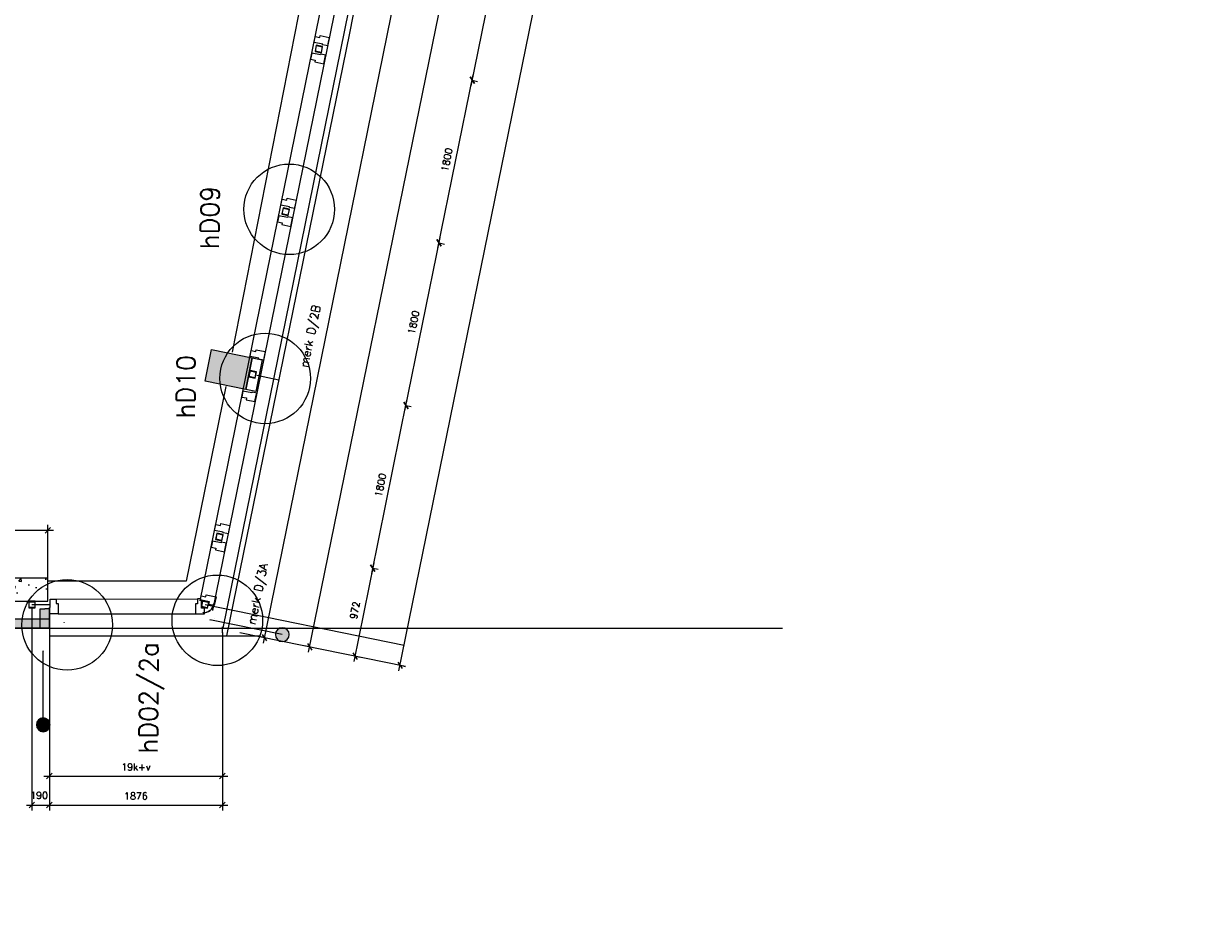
# Model space of a CAD drawing. Extents: x -29284 to 2055880, y -64816 to 121103.
# Tile 12 of 123: x 23340 to 36184, y -998 to 8605. Entities that reach past the tile are written whole.
import ezdxf
from ezdxf.enums import TextEntityAlignment as Align

# ---------------------------------------------------------------- set-up
doc = ezdxf.new("R2010")
doc.units = 0
doc.header["$LTSCALE"] = 50
doc.header["$MEASUREMENT"] = 0
doc.header["$PDMODE"] = 3
doc.header["$PDSIZE"] = 0.1
doc.layers.get('0').update_dxf_attribs({"linetype": 'CONTINUOUS'})
doc.layers.get('DEFPOINTS').update_dxf_attribs({"linetype": 'CONTINUOUS'})
for name, color, linetype in [('_DETAILNUMMERS', 4, 'CONTINUOUS'), ('_DETAILNUMMERSTEKST', 4, 'CONTINUOUS'), ('A--01A1_ACEER', 1, 'CONTINUOUS'), ('A--A21--_F123-', 9, 'CONTINUOUS'), ('A--A28--_F-2--', 7, 'CONTINUOUS'), ('A--A28--_F123-', 9, 'CONTINUOUS'), ('A--L21--', 3, 'CONTINUOUS'), ('A--L21--_F-2--', 7, 'CONTINUOUS'), ('A--L21A2_ISOLATIE', 1, 'CONTINUOUS'), ('A--L21A3_BUITENWAND', 3, 'CONTINUOUS'), ('A--L28--', 7, 'CONTINUOUS'), ('A--L28--_F-2--', 7, 'CONTINUOUS'), ('A--L28--_F12--', 7, 'CONTINUOUS'), ('A--L31--', 2, 'CONTINUOUS'), ('A--L31--_F123-', 7, 'CONTINUOUS'), ('A--M$1A-_F123-', 1, 'CONTINUOUS'), ('TEKSTKOZIJNMERK', 2, 'CONTINUOUS'), ('X--LR---_CP', 7, 'CONTINUOUS')]:
    doc.layers.add(name, color=color, linetype=linetype)
doc.layers.add('bruto vloeroppervlak', color=3, linetype='CONTINUOUS', plot=False)
doc.styles.add('ALFA-0_25', font='ROMANS')
doc.styles.add('B-01', font='SIMPLEX.SHX', dxfattribs={"width": 0.8, "height": 4.5})
doc.dimstyles.new('STANDARD$0', dxfattribs={"dimscale": 30, "dimtxt": 2.5, "dimasz": 2, "dimexe": 2, "dimexo": 0, "dimgap": 2, "dimtad": 1, "dimdec": 0, "dimzin": 0, "dimdsep": 46, "dimtxsty": 'ALFA-0_25', "dimblk1": 'OBLIQUE', "dimblk2": 'OBLIQUE', "dimsah": 1, "dimcen": -3, "dimdle": 2, "dimclrd": 1, "dimclre": 1, "dimclrt": 2, "dimadec": 0, "dimazin": 0, "dimtfac": 0.666667, "dimtofl": 0, "dimtmove": 2, "dimatfit": 3, "dimldrblk": 'OBLIQUE', "dimfxl": 1, "dimtvp": 0.833333, "dimtolj": 1, "dimtzin": 0, "dimarcsym": 0})

# ---------------------------------------------------------------- blocks, each defined once
blk = doc.blocks.new('*U1141')
at = {"layer": 'A--A21--_F123-', "color": 2}
for points in [[(0, 0), (-50, 0), (-1, 210), (-51, 210)], [(-1, 210), (49, 210), (0, 0), (50, 0)]]:
    blk.add_solid(points, dxfattribs=at)
at = {"layer": 'A--L21--_F-2--', "color": 3, "linetype": 'Continuous'}
for points in [[(0, 0), (-50, 0), (-51, 210), (-1, 210)], [(0, 0), (50, 0), (49, 210), (-1, 210)]]:
    blk.add_lwpolyline(points, dxfattribs=at)
blk = doc.blocks.new('Q020607-')
at = {"layer": 'A--A28--_F-2--', "color": 3}
for points in [[(-31, 31), (-35, -35), (-35, 35)], [(-31, 31), (-35, 35), (35, 35)], [(-31, 31), (-31, -31), (-35, -35)], [(35, 35), (31, 31), (-31, 31)], [(35, 35), (35, -35), (31, 31)], [(35, -35), (31, -31), (31, 31)], [(35, -35), (-35, -35), (-31, -31)], [(35, -35), (-31, -31), (31, -31)]]:
    blk.add_solid(points, dxfattribs=at)
at = {"layer": 'A--L28--_F-2--', "color": 3, "linetype": 'Continuous'}
blk.add_lwpolyline([(-35, -35), (-31, -31), (-31, 31), (31, 31), (31, -31), (-31, -31), (-35, -35), (35, -35), (35, 35), (-35, 35)], close=True, dxfattribs=at)
at = {"layer": 'X--LR---_CP', "color": 4, "linetype": 'Continuous'}
for p in [(-35, 0), (0, 0), (35, 0)]:
    blk.add_point(p, dxfattribs=at)
blk = doc.blocks.new('DILATATIEVOEG')
at = {"layer": 'A--L21A3_BUITENWAND', "linetype": 'Continuous'}
h = blk.add_hatch(color=256, dxfattribs=at)
edge = h.paths.add_edge_path()
edge.add_arc((-800, 0), 75, 0, 360)
blk.add_line((-800, 0), (0, 0), dxfattribs=at)
blk.add_circle((-800, 0), 75, dxfattribs=at)
at = {"layer": 'X--LR---_CP', "linetype": 'Continuous'}
blk.add_point((0, 0), dxfattribs=at)
blk = doc.blocks.new('beton kolom nieuw 350x450')
at = {"layer": 'A--A28--_F123-'}
blk.add_hatch(color=53, dxfattribs=at).paths.add_polyline_path([(174, 225), (174, -225), (-176, -225), (-176, 225)])
at = {"layer": 'A--L28--_F12--', "color": 3, "linetype": 'Continuous'}
blk.add_lwpolyline([(174, 225), (174, -225), (-176, -225), (-176, 225)], close=True, dxfattribs=at)
blk = doc.blocks.new('_OBLIQUE')
at = {"color": 0, "linetype": 'ByBlock'}
blk.add_line((-0.5, -0.5), (0.5, 0.5), dxfattribs=at)
blk = doc.blocks.new('*D850')
at = {"layer": 'A--M$1A-_F123-', "color": 1, "linetype": 'Continuous', "lineweight": -2, "transparency": 16777216}
for p, q in [((27113, 2642), (27496, 4523)), ((27484, 4465), (27543, 4453)), ((27125, 2701), (27184, 2689))]:
    blk.add_line(p, q, dxfattribs=at)
at = {"layer": 'DEFPOINTS', "color": 0, "linetype": 'Continuous', "transparency": 16777216}
for p in [(27484, 4465), (27484, 4465), (27125, 2701)]:
    blk.add_point(p, dxfattribs=at)
at = {"layer": 'A--M$1A-_F123-', "color": 1, "linetype": 'Continuous', "lineweight": -2, "transparency": 16777216, "xscale": 60, "yscale": 60, "zscale": 60}
for p, rotation in [((27484, 4465), 78.486290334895), ((27125, 2701), 258.486290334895)]:
    blk.add_blockref('_OBLIQUE', p, dxfattribs=dict(at, rotation=rotation))
at = {"layer": 'A--M$1A-_F123-', "color": 2, "linetype": 'Continuous', "transparency": 16777216, "insert": (27209, 3602), "char_height": 75, "attachment_point": 5, "rotation": 78.4863, "style": 'ALFA-0_25'}
blk.add_mtext('\\A1;1800', dxfattribs=at)
blk = doc.blocks.new('*D851')
at = {"layer": 'A--M$1A-_F123-', "color": 1, "linetype": 'Continuous', "lineweight": -2, "transparency": 16777216}
for p, q in [((27472, 4406), (27856, 6287)), ((27844, 6228), (27902, 6216)), ((27484, 4465), (27543, 4453))]:
    blk.add_line(p, q, dxfattribs=at)
at = {"layer": 'DEFPOINTS', "color": 0, "linetype": 'Continuous', "transparency": 16777216}
for p in [(27844, 6228), (27844, 6228), (27484, 4465)]:
    blk.add_point(p, dxfattribs=at)
at = {"layer": 'A--M$1A-_F123-', "color": 1, "linetype": 'Continuous', "lineweight": -2, "transparency": 16777216, "xscale": 60, "yscale": 60, "zscale": 60}
for p, rotation in [((27844, 6228), 78.486290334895), ((27484, 4465), 258.486290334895)]:
    blk.add_blockref('_OBLIQUE', p, dxfattribs=dict(at, rotation=rotation))
at = {"layer": 'A--M$1A-_F123-', "color": 2, "linetype": 'Continuous', "transparency": 16777216, "insert": (27568, 5366), "char_height": 75, "attachment_point": 5, "rotation": 78.4863, "style": 'ALFA-0_25'}
blk.add_mtext('\\A1;1800', dxfattribs=at)
blk = doc.blocks.new('*D852')
at = {"layer": 'A--M$1A-_F123-', "color": 1, "linetype": 'Continuous', "lineweight": -2, "transparency": 16777216}
for p, q in [((27832, 6170), (28215, 8051)), ((28203, 7992), (28262, 7980)), ((27844, 6228), (27902, 6216))]:
    blk.add_line(p, q, dxfattribs=at)
at = {"layer": 'DEFPOINTS', "color": 0, "linetype": 'Continuous', "transparency": 16777216}
for p in [(28203, 7992), (28203, 7992), (27844, 6228)]:
    blk.add_point(p, dxfattribs=at)
at = {"layer": 'A--M$1A-_F123-', "color": 1, "linetype": 'Continuous', "lineweight": -2, "transparency": 16777216, "xscale": 60, "yscale": 60, "zscale": 60}
for p, rotation in [((28203, 7992), 78.486290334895), ((27844, 6228), 258.486290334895)]:
    blk.add_blockref('_OBLIQUE', p, dxfattribs=dict(at, rotation=rotation))
at = {"layer": 'A--M$1A-_F123-', "color": 2, "linetype": 'Continuous', "transparency": 16777216, "insert": (27928, 7130), "char_height": 75, "attachment_point": 5, "rotation": 78.4863, "style": 'ALFA-0_25'}
blk.add_mtext('\\A1;1800', dxfattribs=at)
blk = doc.blocks.new('*D853')
at = {"layer": 'A--M$1A-_F123-', "color": 1, "linetype": 'Continuous', "lineweight": -2, "transparency": 16777216}
for p, q in [((28191, 7933), (28574, 9815)), ((28562, 9756), (28621, 9744)), ((28203, 7992), (28262, 7980))]:
    blk.add_line(p, q, dxfattribs=at)
at = {"layer": 'DEFPOINTS', "color": 0, "linetype": 'Continuous', "transparency": 16777216}
for p in [(28562, 9756), (28562, 9756), (28203, 7992)]:
    blk.add_point(p, dxfattribs=at)
at = {"layer": 'A--M$1A-_F123-', "color": 1, "linetype": 'Continuous', "lineweight": -2, "transparency": 16777216, "xscale": 60, "yscale": 60, "zscale": 60}
for p, rotation in [((28562, 9756), 78.486290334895), ((28203, 7992), 258.486290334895)]:
    blk.add_blockref('_OBLIQUE', p, dxfattribs=dict(at, rotation=rotation))
at = {"layer": 'A--M$1A-_F123-', "color": 2, "linetype": 'Continuous', "transparency": 16777216, "insert": (28287, 8894), "char_height": 75, "attachment_point": 5, "rotation": 78.4863, "style": 'ALFA-0_25'}
blk.add_mtext('\\A1;1800', dxfattribs=at)
blk = doc.blocks.new('DETAILNR')
at = {"layer": '_DETAILNUMMERS'}
blk.add_circle((33, -23), 491, dxfattribs=at)
at = {"layer": 'X--LR---_CP'}
blk.add_point((0, 0), dxfattribs=at)
at = {"layer": '_DETAILNUMMERSTEKST', "style": 'ALFA-0_25'}
blk.add_attdef('DETAILNR', text='', height=200, rotation=90, dxfattribs=at).set_placement((-618, 224), align=Align.RIGHT)
blk = doc.blocks.new('*D895')
at = {"layer": 'A--M$1A-_F123-', "color": 1, "linetype": 'Continuous', "lineweight": -2, "transparency": 16777216}
for p, q in [((23619, 2002), (23619, 73)), ((25495, 2002), (25495, 73)), ((23559, 133), (25555, 133))]:
    blk.add_line(p, q, dxfattribs=at)
at = {"layer": 'DEFPOINTS', "color": 0, "linetype": 'Continuous', "transparency": 16777216}
for p in [(23619, 2002, 0), (25495, 2002), (25495, 133)]:
    blk.add_point(p, dxfattribs=at)
at = {"layer": 'A--M$1A-_F123-', "color": 1, "linetype": 'Continuous', "lineweight": -2, "transparency": 16777216, "xscale": 60, "yscale": 60, "zscale": 60, "rotation": 180}
blk.add_blockref('_OBLIQUE', (23619, 133), dxfattribs=at)
at = {"layer": 'A--M$1A-_F123-', "color": 1, "linetype": 'Continuous', "lineweight": -2, "transparency": 16777216, "xscale": 60, "yscale": 60, "zscale": 60}
blk.add_blockref('_OBLIQUE', (25495, 133), dxfattribs=at)
at = {"layer": 'A--M$1A-_F123-', "color": 2, "linetype": 'Continuous', "transparency": 16777216, "insert": (24557, 231), "char_height": 75, "attachment_point": 5, "style": 'ALFA-0_25'}
blk.add_mtext('\\A1;1876', dxfattribs=at)
blk = doc.blocks.new('*D896')
at = {"layer": 'A--M$1A-_F123-', "color": 1, "linetype": 'Continuous', "lineweight": -2, "transparency": 16777216}
for p, q in [((23619, 2002), (23619, 387)), ((25495, 2002), (25495, 387)), ((23559, 447), (25555, 447))]:
    blk.add_line(p, q, dxfattribs=at)
at = {"layer": 'DEFPOINTS', "color": 0, "linetype": 'Continuous', "transparency": 16777216}
for p in [(23619, 2002, 0), (25495, 2002), (25495, 447)]:
    blk.add_point(p, dxfattribs=at)
at = {"layer": 'A--M$1A-_F123-', "color": 1, "linetype": 'Continuous', "lineweight": -2, "transparency": 16777216, "xscale": 60, "yscale": 60, "zscale": 60, "rotation": 180}
blk.add_blockref('_OBLIQUE', (23619, 447), dxfattribs=at)
at = {"layer": 'A--M$1A-_F123-', "color": 1, "linetype": 'Continuous', "lineweight": -2, "transparency": 16777216, "xscale": 60, "yscale": 60, "zscale": 60}
blk.add_blockref('_OBLIQUE', (25495, 447), dxfattribs=at)
at = {"layer": 'A--M$1A-_F123-', "color": 2, "linetype": 'Continuous', "transparency": 16777216, "insert": (24557, 544), "char_height": 75, "attachment_point": 5, "style": 'ALFA-0_25'}
blk.add_mtext('\\A1;19k+v', dxfattribs=at)
blk = doc.blocks.new('*D897')
at = {"layer": 'A--M$1A-_F123-', "color": 1, "linetype": 'Continuous', "lineweight": -2, "transparency": 16777216}
for p, q in [((16550, 3112), (23662, 3112)), ((16610, 2467), (16610, 3172)), ((23602, 2510), (23602, 3172))]:
    blk.add_line(p, q, dxfattribs=at)
at = {"layer": 'DEFPOINTS', "color": 0, "linetype": 'Continuous', "transparency": 16777216}
for p in [(23602, 3112), (16610, 2467), (23602, 2510)]:
    blk.add_point(p, dxfattribs=at)
at = {"layer": 'A--M$1A-_F123-', "color": 1, "linetype": 'Continuous', "lineweight": -2, "transparency": 16777216, "xscale": 60, "yscale": 60, "zscale": 60, "rotation": 180}
blk.add_blockref('_OBLIQUE', (16610, 3112), dxfattribs=at)
at = {"layer": 'A--M$1A-_F123-', "color": 1, "linetype": 'Continuous', "lineweight": -2, "transparency": 16777216, "xscale": 60, "yscale": 60, "zscale": 60}
blk.add_blockref('_OBLIQUE', (23602, 3112), dxfattribs=at)
at = {"layer": 'A--M$1A-_F123-', "color": 2, "linetype": 'Continuous', "transparency": 16777216, "insert": (20106, 3209), "char_height": 75, "attachment_point": 5, "style": 'ALFA-0_25'}
blk.add_mtext('\\A1;6992', dxfattribs=at)
blk = doc.blocks.new('*D899')
at = {"layer": 'A--M$1A-_F123-', "color": 1, "linetype": 'Continuous', "lineweight": -2, "transparency": 16777216}
for p, q in [((23429, 2272), (23429, 73)), ((23619, 2272), (23619, 73)), ((23369, 133), (23679, 133))]:
    blk.add_line(p, q, dxfattribs=at)
at = {"layer": 'DEFPOINTS', "color": 0, "linetype": 'Continuous', "transparency": 16777216}
for p in [(23429, 2272), (23619, 2272), (23619, 133)]:
    blk.add_point(p, dxfattribs=at)
at = {"layer": 'A--M$1A-_F123-', "color": 1, "linetype": 'Continuous', "lineweight": -2, "transparency": 16777216, "xscale": 60, "yscale": 60, "zscale": 60, "rotation": 180}
blk.add_blockref('_OBLIQUE', (23429, 133), dxfattribs=at)
at = {"layer": 'A--M$1A-_F123-', "color": 1, "linetype": 'Continuous', "lineweight": -2, "transparency": 16777216, "xscale": 60, "yscale": 60, "zscale": 60}
blk.add_blockref('_OBLIQUE', (23619, 133), dxfattribs=at)
at = {"layer": 'A--M$1A-_F123-', "color": 2, "linetype": 'Continuous', "transparency": 16777216, "insert": (23507, 239), "char_height": 75, "attachment_point": 5, "style": 'ALFA-0_25'}
blk.add_mtext('\\A1;190', dxfattribs=at)
blk = doc.blocks.new('*D900')
at = {"layer": 'A--M$1A-_F123-', "color": 1, "linetype": 'Continuous', "lineweight": -2, "transparency": 16777216}
for p, q in [((26429, 1789), (29513, 16927)), ((29501, 16868), (29442, 16880)), ((26441, 1848), (26382, 1860))]:
    blk.add_line(p, q, dxfattribs=at)
at = {"layer": 'DEFPOINTS', "color": 0, "linetype": 'Continuous', "transparency": 16777216}
for p in [(29501, 16868), (29501, 16868), (26441, 1848)]:
    blk.add_point(p, dxfattribs=at)
at = {"layer": 'A--M$1A-_F123-', "color": 1, "linetype": 'Continuous', "lineweight": -2, "transparency": 16777216, "xscale": 60, "yscale": 60, "zscale": 60}
for p, rotation in [((29501, 16868), 78.48629033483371), ((26441, 1848), 258.4862903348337)]:
    blk.add_blockref('_OBLIQUE', p, dxfattribs=dict(at, rotation=rotation))
at = {"layer": 'A--M$1A-_F123-', "color": 2, "linetype": 'Continuous', "transparency": 16777216, "insert": (27875, 9378), "char_height": 75, "attachment_point": 5, "rotation": 78.4863, "style": 'ALFA-0_25'}
blk.add_mtext('\\A1;15329', dxfattribs=at)
blk = doc.blocks.new('*D901')
at = {"layer": 'A--M$1A-_F123-', "color": 1, "linetype": 'Continuous', "lineweight": -2, "transparency": 16777216}
for p, q in [((27137, 2760), (26919, 1689)), ((27125, 2701), (27184, 2689)), ((26931, 1748), (26990, 1736))]:
    blk.add_line(p, q, dxfattribs=at)
at = {"layer": 'DEFPOINTS', "color": 0, "linetype": 'Continuous', "transparency": 16777216}
for p in [(27125, 2701), (26931, 1748), (26931, 1748)]:
    blk.add_point(p, dxfattribs=at)
at = {"layer": 'A--M$1A-_F123-', "color": 1, "linetype": 'Continuous', "lineweight": -2, "transparency": 16777216, "xscale": 60, "yscale": 60, "zscale": 60}
for p, rotation in [((27125, 2701), 78.48629033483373), ((26931, 1748), 258.4862903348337)]:
    blk.add_blockref('_OBLIQUE', p, dxfattribs=dict(at, rotation=rotation))
at = {"layer": 'A--M$1A-_F123-', "color": 2, "linetype": 'Continuous', "transparency": 16777216, "insert": (26932, 2244), "char_height": 75, "attachment_point": 5, "rotation": 78.4863, "style": 'ALFA-0_25'}
blk.add_mtext('\\A1;972', dxfattribs=at)
blk = doc.blocks.new('*D902')
at = {"layer": 'A--M$1A-_F123-', "color": 1, "linetype": 'Continuous', "lineweight": -2, "transparency": 16777216}
for p, q in [((25939, 1889), (29023, 17027)), ((29011, 16968), (28952, 16980)), ((25951, 1948), (25892, 1960))]:
    blk.add_line(p, q, dxfattribs=at)
at = {"layer": 'DEFPOINTS', "color": 0, "linetype": 'Continuous', "transparency": 16777216}
for p in [(29011, 16968), (29011, 16968), (25951, 1948)]:
    blk.add_point(p, dxfattribs=at)
at = {"layer": 'A--M$1A-_F123-', "color": 1, "linetype": 'Continuous', "lineweight": -2, "transparency": 16777216, "xscale": 60, "yscale": 60, "zscale": 60}
for p, rotation in [((29011, 16968), 78.48629033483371), ((25951, 1948), 258.4862903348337)]:
    blk.add_blockref('_OBLIQUE', p, dxfattribs=dict(at, rotation=rotation))
at = {"layer": 'A--M$1A-_F123-', "color": 2, "linetype": 'Continuous', "transparency": 16777216, "insert": (27385, 9477), "char_height": 75, "attachment_point": 5, "rotation": 78.4863, "style": 'ALFA-0_25'}
blk.add_mtext('\\A1;156k+v', dxfattribs=at)
blk = doc.blocks.new('*D909')
at = {"layer": 'A--M$1A-_F123-', "color": 1, "linetype": 'Continuous', "lineweight": -2, "transparency": 16777216}
for p, q in [((27409, 1589), (33529, 31632)), ((33517, 31573), (33575, 31561)), ((27421, 1648), (27480, 1636))]:
    blk.add_line(p, q, dxfattribs=at)
at = {"layer": 'DEFPOINTS', "color": 0, "linetype": 'Continuous', "transparency": 16777216}
for p in [(33517, 31573), (33517, 31573), (27421, 1648)]:
    blk.add_point(p, dxfattribs=at)
at = {"layer": 'A--M$1A-_F123-', "color": 1, "linetype": 'Continuous', "lineweight": -2, "transparency": 16777216, "xscale": 60, "yscale": 60, "zscale": 60}
for p, rotation in [((33517, 31573), 78.48629033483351), ((27421, 1648), 258.4862903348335)]:
    blk.add_blockref('_OBLIQUE', p, dxfattribs=dict(at, rotation=rotation))
at = {"layer": 'A--M$1A-_F123-', "color": 2, "linetype": 'Continuous', "transparency": 16777216, "insert": (30373, 16630), "char_height": 75, "attachment_point": 5, "rotation": 78.4863, "style": 'ALFA-0_25'}
blk.add_mtext('\\A1;30540', dxfattribs=at)
blk = doc.blocks.new('Q021810-')
at = {"layer": 'A--A28--_F-2--', "linetype": 'Continuous'}
for points in [[(30, 30), (30, -30), (-30, -30), (-35, -35), (35, -35), (35, 35)], [(30, 30), (35, 35), (-35, 35), (-35, -35), (-30, -30), (-30, 30)]]:
    blk.add_hatch(color=3, dxfattribs=at).paths.add_polyline_path(points)
at = {"layer": 'A--L28--_F-2--', "color": 3, "linetype": 'Continuous'}
for points in [[(30, 30), (30, -30), (-30, -30), (-35, -35), (35, -35), (35, 35), (30, 30)], [(30, 30), (35, 35), (-35, 35), (-35, -35), (-30, -30), (-30, 30), (30, 30)]]:
    blk.add_lwpolyline(points, dxfattribs=at)
at = {"layer": 'X--LR---_CP', "color": 4, "linetype": 'Continuous'}
for p in [(-35, 0), (0, 0), (35, 0)]:
    blk.add_point(p, dxfattribs=at)

msp = doc.modelspace()

# ---------------------------------------------------------------- hatches: boundary and pattern name
at = {"layer": 'A--L21A2_ISOLATIE', "linetype": 'Continuous', "ltscale": 10}
h = msp.add_hatch(dxfattribs=at)
h.set_pattern_fill('AR-CONC', color=256, scale=50, style=0)
h.set_pattern_definition([(50, (-1342.38, 273.45), (358.63, -31.376), [37.5, -412.5]), (355, (-1342.4, 273.45), (-69.3757, 376.096), [30, -330]), (100.4514, (-1312.5, 270.83), (289.2547, 344.72), [31.87, -350.571]), (46.1842, (-1342.4, 373.45), (533.6205, -82.7595), [56.25, -618.75]), (96.6356, (-1297.9, 366.55), (467.331, 487.059), [47.805, -525.856]), (351.1842, (-1342.4, 373.45), (467.331, 487.059), [45, -495]), (21, (-1292.38, 348.45), (298.4535, -201.3094), [37.5, -412.5]), (326, (-1292.4, 348.45), (121.6577, 362.575), [30, -330]), (71.4514, (-1267.5, 331.67), (420.1113, 161.2652), [31.87, -350.571]), (37.5, (-1342.38, 273.45), (6.0799, 166.4469), [0, -326, 0, -335, 0, -331.25]), (7.5, (-1342.38, 273.45), (131.5348, 197.2059), [0, -191, 0, -318.5, 0, -126.25]), (327.5, (-1453.88, 273.45), (266.9112, -11.27744), [0, -125, 0, -390, 0, -517.5]), (317.5, (-1503.88, 273.45), (291.593, 50.0525), [0, -162.5, 0, -259, 0, -367.5])])
h.paths.add_polyline_path([(16635.4, 2591.9), (16584.5, 2341.9), (23601.8, 2341.9), (23601.8, 2591.9)])
at = {"layer": 'A--L31--', "linetype": 'Continuous', "ltscale": 10}
msp.add_hatch(color=256, dxfattribs=at).paths.add_polyline_path([(23619.4, 2051.9), (16656.2, 2051.9), (16656.2, 2151.9), (23619.4, 2151.9)])

# ---------------------------------------------------------------- linework, layer by layer
at = {"layer": '_DETAILNUMMERS', "color": 1}
for p, q in [((23429.4, 2306.9), (23624.4, 2306.9)), ((25306.9, 2307), (27465.5, 1867.3)), ((25495.2, 2001.9), (25495.2, 2066)), ((23619.4, 2051.9), (31566, 2051.9))]:
    msp.add_line(p, q, dxfattribs=at)
at = {"layer": 'A--01A1_ACEER', "linetype": 'Continuous'}
for p, q in [((28225.6, 15152.7), (26871, 8502.6)), ((26871, 8502.6), (25540, 1968.6))]:
    msp.add_line(p, q, dxfattribs=at)
at = {"layer": 'A--L21--'}
msp.add_line((26565.4, 9958.3), (25600.1, 5044.9), dxfattribs=at)
at = {"layer": 'A--L21--', "color": 4, "linetype": 'Continuous'}
msp.add_lwpolyline([(25926.9, 4959.8), (25857, 4616.9), (25747.3, 4639.2), (25817.1, 4982.2)], close=True, dxfattribs=at)
at = {"layer": 'A--L21--'}
msp.add_lwpolyline([(25531.1, 4670.1), (25101.2, 2559.9), (23601.8, 2559.9)], dxfattribs=at)
at = {"layer": 'A--L21A2_ISOLATIE', "color": 2, "linetype": 'Continuous', "ltscale": 10}
msp.add_lwpolyline([(16635.4, 2591.9), (16584.5, 2341.9), (23601.8, 2341.9), (23601.8, 2591.9)], close=True, dxfattribs=at)
at = {"layer": 'A--L31--', "linetype": 'Continuous', "ltscale": 10}
for p, q in [((23713.6, 2319.9, 0), (23713.6, 2206.9)), ((25270.2, 2297.2), (25269.1, 2291.9))]:
    msp.add_line(p, q, dxfattribs=at)
at = {"layer": 'A--L31--', "color": 2, "linetype": 'Continuous'}
for points in [[(26488.4, 8402.7), (26501.4, 8466.4), (26551.3, 8456.2), (26555.5, 8476.8), (26652.5, 8457), (26637.9, 8385.5), (26633.6, 8364), (26618.9, 8367), (26580.6, 8374.8), (26582.4, 8383.6)], [(26464.4, 8285.1), (26451.4, 8221.4), (26501.4, 8211.3), (26497.2, 8190.7), (26594.2, 8170.9), (26608.8, 8242.5), (26613.2, 8264), (26598.5, 8267), (26560.3, 8274.8), (26558.5, 8266)], [(26129.1, 6639), (26142.1, 6702.6), (26192, 6692.5), (26196.2, 6713), (26293.2, 6693.3), (26278.7, 6621.7), (26274.3, 6600.2), (26259.6, 6603.2), (26221.4, 6611), (26223.2, 6619.8)], [(26105.1, 6521.3), (26092.2, 6457.7), (26142.1, 6447.5), (26137.9, 6426.9), (26235, 6407.1), (26249.5, 6478.7), (26253.9, 6500.2), (26239.2, 6503.2), (26201, 6511), (26199.2, 6502.2)], [(25794.4, 4996), (25807.4, 5059.7), (25857.4, 5049.5), (25861.6, 5070.1), (25958.6, 5050.3), (25944, 4978.8), (25939.6, 4957.2), (25924.9, 4960.2), (25886.7, 4968), (25888.5, 4976.8)], [(25717.9, 4620.8), (25705, 4557.2), (25754.9, 4547), (25750.7, 4526.4), (25847.7, 4506.7), (25862.3, 4578.2), (25866.7, 4599.7), (25852, 4602.7), (25813.8, 4610.5), (25812, 4601.7)], [(25410.5, 3111.4), (25423.5, 3175.1), (25473.5, 3164.9), (25477.7, 3185.5), (25574.7, 3165.7), (25560.1, 3094.2), (25555.7, 3072.6), (25541, 3075.6), (25502.8, 3083.4), (25504.6, 3092.2)], [(25386.6, 2993.8), (25373.6, 2930.1), (25423.6, 2919.9), (25419.4, 2899.3), (25516.4, 2879.6), (25531, 2951.1), (25535.3, 2972.7), (25520.6, 2975.7), (25482.4, 2983.4), (25480.6, 2974.6)]]:
    msp.add_lwpolyline(points, close=True, dxfattribs=at)
at = {"layer": 'A--L31--', "color": 2, "linetype": 'Continuous', "extrusion": (0.00024806, -0.000302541, 1), "elevation": 5.2}
msp.add_lwpolyline([(23627.4, 2366.9), (23692.4, 2366.9), (23692.4, 2319.9), (23713.6, 2319.9), (23713.6, 2206.9), (23713.6, 2206.9), (23619.4, 2206.9), (23618.9, 2235.5), (23618.8, 2274.5), (23627.4, 2274.6)], close=True, dxfattribs=at)
at = {"layer": 'A--L31--', "color": 2, "linetype": 'Continuous', "elevation": 0}
for points in [[(25203.6, 2207), (25299, 2207.3), (25298.9, 2267.1), (25268.9, 2267.1), (25268.6, 2354.6), (25258.4, 2367), (25224.5, 2367), (25224.4, 2316), (25203.8, 2316), (25204, 2207)], [(25426.2, 2389), (25406.9, 2295.5), (25348.3, 2307.5), (25354.3, 2336.9), (25268.6, 2354.5), (25258.4, 2367.1), (25265.2, 2400.3), (25315.2, 2390.2), (25319.3, 2410.4), (25426.1, 2388.7)]]:
    msp.add_lwpolyline(points, close=True, dxfattribs=at)
at = {"layer": 'A--L31--', "color": 3, "elevation": 0}
msp.add_lwpolyline([(25400.3, 2313.3), (25401.1, 2313.2, -0.3971121), (25284.7, 2217.9), (25284.7, 2218.9, 0.3981001)], format="xyb", close=True, dxfattribs=at)
at = {"layer": 'A--L31--', "linetype": 'Continuous', "ltscale": 10}
msp.add_lwpolyline([(23619.4, 2051.9), (16656.2, 2051.9), (16656.2, 2151.9), (23619.4, 2151.9)], close=True, dxfattribs=at)
at = {"layer": 'A--L31--_F123-', "color": 1, "linetype": 'Continuous'}
for p, q in [((25254.5, 2345.4, 0), (26782.5, 9846.5)), ((26925.3, 9796), (25386.7, 2242.8)), ((25867.2, 4794), (26107.8, 4745.1)), ((23692.4, 2366.9, 0.1), (25224.5, 2367, 0)), ((23713.6, 2206.9, 0), (25203.6, 2207, 0)), ((23619.4, 1966.9, 0), (25899.4, 1966.9, 0))]:
    msp.add_line(p, q, dxfattribs=at)
at = {"layer": 'A--M$1A-_F123-', "linetype": 'Continuous'}
msp.add_line((27479.7, 1636.3), (25684.6, 2001.9), dxfattribs=at)
at = {"layer": 'bruto vloeroppervlak', "linetype": 'Continuous'}
msp.add_lwpolyline([(23092.3, 64121.8), (19598.3, 46969.1), (17197.6, 47458.1), (7327.1, -997.8), (14132.7, -997.8), (14132.6, -823.2), (16094.5, -822.8), (16668.4, 1994.3), (16668.4, 2051.9), (25504.7, 2051.9), (31588.1, 31970), (31674.3, 31966.8), (39309.5, 31966.8)], dxfattribs=at)

# ---------------------------------------------------------------- block references
at = {"rotation": 258.486290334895}
msp.add_blockref('beton kolom nieuw 350x450', (25561.7, 4855.6), dxfattribs=at)
at = {"layer": 'A--L21--', "linetype": 'Continuous'}
msp.add_blockref('*U1141', (23569.4, 2051.8, 0), dxfattribs=at)
at = {"layer": 'A--L21A2_ISOLATIE', "linetype": 'Continuous', "ltscale": 10}
ref = msp.add_blockref('DETAILNR', (26185.9, 6615.7), dxfattribs=dict(at, rotation=359.4938626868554))
ref.add_attrib('DETAILNR', 'hD09', dxfattribs={"layer": '_DETAILNUMMERSTEKST', "height": 200, "rotation": 89.49386, "style": 'ALFA-0_25'}).set_placement((25461.4, 6845), align=Align.RIGHT)
ref = msp.add_blockref('DETAILNR', (25925.6, 4782.2), dxfattribs=dict(at, rotation=359.4938626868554))
ref.add_attrib('DETAILNR', 'hD10', dxfattribs={"layer": '_DETAILNUMMERSTEKST', "height": 200, "rotation": 89.49386, "style": 'ALFA-0_25'}).set_placement((25201.1, 5011.5), align=Align.RIGHT)
ref = msp.add_blockref('DETAILNR', (23778.3, 2110.3, 0), dxfattribs=dict(at, rotation=359.4938626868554))
ref.add_attrib('DETAILNR', 'h01c', dxfattribs={"layer": '_DETAILNUMMERSTEKST', "height": 200, "rotation": 359.49386, "style": 'ALFA-0_25'}).set_placement((23161.9, 1501.8), align=Align.RIGHT)
ref = msp.add_blockref('DETAILNR', (25406.6, 2159.4), dxfattribs=dict(at, rotation=359.4938626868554))
ref.add_attrib('DETAILNR', 'hD02/2a', dxfattribs={"layer": '_DETAILNUMMERSTEKST', "height": 200, "rotation": 89.49386, "style": 'ALFA-0_25'}).set_placement((24800, 1900.2), align=Align.RIGHT)
at = {"layer": 'A--L21A3_BUITENWAND', "color": 1, "xscale": -1}
for p, rotation in [((25360.2, 2140.2), 348.486290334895), ((23552.6, 1803.2, 0), 269.9962903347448)]:
    msp.add_blockref('DILATATIEVOEG', p, dxfattribs=dict(at, rotation=rotation))
at = {"layer": 'A--L28--', "rotation": 258.486290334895}
for p in [(26540.1, 8331), (26180.8, 6567.2), (25821.5, 4803.4), (25462.2, 3039.6)]:
    msp.add_blockref('Q020607-', p, dxfattribs=at)
at = {"layer": 'A--L28--'}
msp.add_blockref('Q020607-', (23429.4, 2306.9), dxfattribs=at)
at = {"layer": 'A--L28--', "color": 1, "extrusion": (-2.18019e-08, 2.19794e-09, 1), "rotation": 258.4864662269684}
msp.add_blockref('Q021810-', (25307, 2307.5, 0), dxfattribs=at)

# ---------------------------------------------------------------- texts
at = {"layer": 'TEKSTKOZIJNMERK', "style": 'B-01'}
for s, p in [('merk D/2B', (26421.7, 4871.8, -1)), ('merk D/3A', (25851.9, 2083.5, -1))]:
    msp.add_text(s, height=90, rotation=78.48629, dxfattribs=at).set_placement(p)

# ---------------------------------------------------------------- dimensions: what is measured, and where the dimension line sits
at = {"layer": 'A--M$1A-_F123-', "linetype": 'Continuous'}
for p1, p2, picture, middle in [((27420.9, 1648.3), (33516.7, 31573.4), '*D909', (30373.2, 16630.3)), ((26441, 1847.9), (29500.7, 16868.4), '*D900', (27875.3, 9377.6)), ((27125, 2700.9), (26930.9, 1748.1), '*D901', (26932.4, 2243.9))]:
    dim = msp.add_aligned_dim(p1=p1, p2=p2, distance=0, dimstyle='STANDARD$0', dxfattribs=at)
    dim.commit()
    dim.dimension.update_dxf_attribs({"geometry": picture, "text_midpoint": middle})
dim = msp.add_aligned_dim(p1=(25951, 1947.7), p2=(29010.7, 16968.2), distance=0, text='156k+v', dimstyle='STANDARD$0', dxfattribs=at)
dim.commit()
dim.dimension.update_dxf_attribs({"geometry": '*D902', "text_midpoint": (27385.4, 9477.4)})
for base, p1, p2, picture, middle in [((28562.2, 9756), (28202.9, 7992.2), (28562.2, 9756), '*D853', (28287, 8893.6)), ((28202.9, 7992.2), (27843.6, 6228.5), (28202.9, 7992.2), '*D852', (27927.7, 7129.8)), ((27843.6, 6228.5), (27484.3, 4464.7), (27843.6, 6228.5), '*D851', (27568.4, 5366)), ((27484.3, 4464.7), (27125, 2700.9), (27484.3, 4464.7), '*D850', (27209.1, 3602.3))]:
    dim = msp.add_linear_dim(base=base, p1=p1, p2=p2, angle=78.48629, dimstyle='STANDARD$0', dxfattribs=at)
    dim.commit()
    dim.dimension.update_dxf_attribs({"geometry": picture, "text_midpoint": middle})
for base, p1, p2, picture, middle in [((23602.4, 3111.8), (16610, 2466.9), (23602.4, 2509.9), '*D897', (20106.2, 3209.3)), ((25495.2, 133.1), (23619.4, 2001.9, 0), (25495.2, 2001.9), '*D895', (24557.3, 230.6))]:
    dim = msp.add_linear_dim(base=base, p1=p1, p2=p2, dimstyle='STANDARD$0', dxfattribs=at)
    dim.commit()
    dim.dimension.update_dxf_attribs({"geometry": picture, "text_midpoint": middle})
dim = msp.add_linear_dim(base=(23619.4, 133.1), p1=(23429.4, 2271.9), p2=(23619.4, 2271.9), dimstyle='STANDARD$0', dxfattribs=at)
dim.commit()
dim.dimension.update_dxf_attribs({"geometry": '*D899', "text_midpoint": (23507.4, 239.4), "dimtype": 160})
dim = msp.add_linear_dim(base=(25495.2, 446.6), p1=(23619.4, 2001.9, 0), p2=(25495.2, 2001.9), text='19k+v', dimstyle='STANDARD$0', dxfattribs=at)
dim.commit()
dim.dimension.update_dxf_attribs({"geometry": '*D896', "text_midpoint": (24557.3, 544.1)})

doc.saveas('drawing.dxf')
